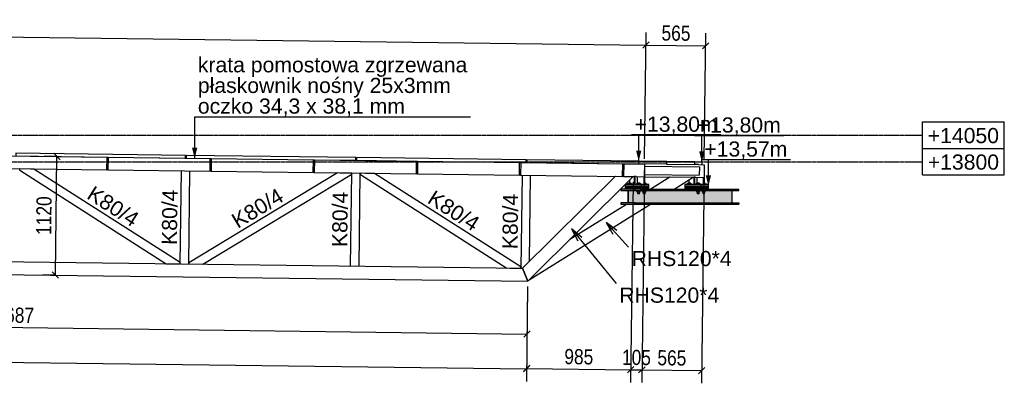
# Model space of a CAD drawing. Header units: millimetres. Extents: x -32861 to 254386, y 0 to 15445.
# Tile 8 of 67: x -17053 to -7747, y 7782 to 11216. Entities that reach past the tile are written whole.
import ezdxf

# ---------------------------------------------------------------- set-up
doc = ezdxf.new("R2010")
doc.units = ezdxf.units.MM
doc.linetypes.add('DXK_LINE_DOT3', pattern=[5.9187, 2.979, -0.9799, 0.9799, -0.9799])
doc.styles.add('Arial', font='ARIAL.TTF', dxfattribs={"height": 0.2})
doc.styles.add('Arial Narrow', font='ARIALN.TTF', dxfattribs={"height": 0.2})

# ---------------------------------------------------------------- blocks, each defined once
blk = doc.blocks.new('Part-93589 - 93498')
at = {"color": 7}
for p, q in [((-11148.1, 9833.5), (-10628.5, 9826.9)), ((-10628.5, 9826.9), (-10629.5, 9746.9)), ((-11149.1, 9753.5), (-10629.5, 9746.9))]:
    blk.add_line(p, q, dxfattribs=at)
blk = doc.blocks.new('Part-94948 - 93498')
at = {"color": 7}
for p, q in [((-12259.6, 9892.7), (-12259.9, 9867.7)), ((-12259.9, 9867.7), (-11352.8, 9856.1)), ((-10937.9, 9875.9), (-12259.6, 9892.7)), ((-11202.4, 9854.2), (-11202.1, 9879.2)), ((-10937.9, 9875.9), (-10938.2, 9850.9)), ((-11342.8, 9856), (-11202.4, 9854.2)), ((-10938.2, 9850.9), (-11147.9, 9853.5))]:
    blk.add_line(p, q, dxfattribs=at)
blk = doc.blocks.new('Part-94431 - 93498')
at = {"color": 7}
for p, q in [((-11106.3, 9644.8), (-11329.7, 9644.8)), ((-11329.7, 9644.8), (-11329.7, 9629.8)), ((-11329.7, 9629.8), (-11106.3, 9629.8)), ((-11175, 9629.8), (-11175, 9644.8)), ((-11106.3, 9629.8), (-11106.3, 9644.8))]:
    blk.add_line(p, q, dxfattribs=at)
blk = doc.blocks.new('Part-93552 - 93498')
blk.add_hatch(color=96).paths.add_polyline_path([(-10255.8, 9475), (-10255.8, 9487), (-10320.1, 9487), (-10320.1, 9603), (-10255.8, 9603), (-10255.8, 9615), (-10543.2, 9615), (-10543.2, 9614.8), (-10621.6, 9614.8), (-10621.6, 9615), (-11106.3, 9615), (-11106.3, 9614.8), (-11184.7, 9614.8), (-11184.7, 9615), (-11369.7, 9615), (-11369.7, 9603), (-11305.4, 9603), (-11305.4, 9487), (-11369.7, 9487), (-11369.7, 9475)])
at = {"color": 96}
for p, q in [((-11184.7, 9615), (-11369.7, 9615)), ((-11369.7, 9615), (-11369.7, 9603)), ((-11369.7, 9603), (-11305.4, 9603)), ((-11305.4, 9603), (-11305.4, 9487)), ((-11298.6, 9487), (-11298.6, 9603)), ((-11298.6, 9603), (-11234.3, 9603)), ((-11234.3, 9603), (-11234.3, 9615)), ((-11234.3, 9603), (-10255.8, 9603)), ((-11106.3, 9615), (-10621.6, 9615)), ((-10543.2, 9615), (-10255.8, 9615)), ((-10320.1, 9487), (-10320.1, 9603)), ((-10255.8, 9603), (-10255.8, 9615)), ((-11305.4, 9487), (-11369.7, 9487)), ((-11369.7, 9487), (-11369.7, 9475)), ((-11369.7, 9475), (-11234.3, 9475)), ((-11234.3, 9487), (-11298.6, 9487)), ((-11234.3, 9475), (-11234.3, 9487)), ((-11234.3, 9487), (-10255.8, 9487)), ((-11234.3, 9475), (-10255.8, 9475)), ((-10255.8, 9487), (-10255.8, 9475))]:
    blk.add_line(p, q, dxfattribs=at)
blk = doc.blocks.new('Part-94464 - 93498')
at = {"color": 7}
for p, q in [((-11106.3, 9629.8), (-11329.7, 9629.8)), ((-11329.7, 9629.8), (-11329.7, 9624.8)), ((-11329.7, 9624.8), (-11106.3, 9624.8)), ((-11175, 9624.8), (-11175, 9629.8)), ((-11106.3, 9624.8), (-11106.3, 9629.8))]:
    blk.add_line(p, q, dxfattribs=at)
blk = doc.blocks.new('Part-93683 - 93498')
at = {"color": 7}
for p, q in [((-23419.9, 9009.5), (-21974.4, 8991.1)), ((-21904.4, 8990.2), (-20364.5, 8970.6)), ((-20294.5, 8969.7), (-12300.4, 8868.1)), ((-23419.9, 8889.5), (-12251.7, 8747.5)), ((-12300.4, 8868.1), (-12251.7, 8747.5))]:
    blk.add_line(p, q, dxfattribs=at)
blk = doc.blocks.new('Part-93686 - 93498')
at = {"color": 7}
for p, q in [((-12304, 9748.2), (-12315.2, 8869.3)), ((-12234.3, 8933.4), (-12224, 9747.2)), ((-12315.2, 8869.3), (-12300.8, 8869.1)), ((-12300.8, 8869.1), (-12236.9, 8932.3)), ((-12236.9, 8932.3), (-12236.2, 8931.6))]:
    blk.add_line(p, q, dxfattribs=at)
blk = doc.blocks.new('Part-93689 - 93498')
at = {"color": 7}
for p, q in [((-13925, 8888.8), (-13913.9, 9768.7)), ((-13845.1, 8887.7), (-13833.9, 9767.7))]:
    blk.add_line(p, q, dxfattribs=at)
blk = doc.blocks.new('Part-93692 - 93498')
at = {"color": 7}
for p, q in [((-15534.9, 8909.2), (-15523.7, 9789.2)), ((-15454.9, 8908.2), (-15443.7, 9788.1))]:
    blk.add_line(p, q, dxfattribs=at)
blk = doc.blocks.new('Part-94768 - 93498')
at = {"color": 7}
for p, q in [((-10543.2, 9619.8), (-10766.7, 9619.8)), ((-10766.7, 9619.8), (-10766.7, 9615)), ((-10621.6, 9614.8), (-10543.2, 9614.8)), ((-10611.9, 9614.8), (-10611.9, 9619.8)), ((-10543.2, 9614.8), (-10543.2, 9619.8))]:
    blk.add_line(p, q, dxfattribs=at)
blk = doc.blocks.new('GridLine-95858 - 93498')
at = {"color": 6}
for p, q in [((-8520, 10250), (-7746.9, 10250)), ((-8520, 10000), (-8520, 10250)), ((-7746.9, 10000), (-7746.9, 10250)), ((-8520, 10000), (-7746.9, 10000))]:
    blk.add_line(p, q, dxfattribs=at)
at = {"color": 6, "linetype": 'DXK_LINE_DOT3'}
blk.add_line((-32088, 10125), (-8520, 10125), dxfattribs=at)
at = {"color": 7, "style": 'Arial'}
blk.add_text('+14050', height=143.26, dxfattribs=at).set_placement((-8470, 10050))
blk = doc.blocks.new('GridLine-95861 - 93498')
at = {"color": 6}
for p, q in [((-8519.6, 10000), (-7746.5, 10000)), ((-8519.6, 9750), (-8519.6, 10000)), ((-7746.5, 9750), (-7746.5, 10000)), ((-8519.6, 9750), (-7746.5, 9750))]:
    blk.add_line(p, q, dxfattribs=at)
at = {"color": 6, "linetype": 'DXK_LINE_DOT3'}
blk.add_line((-32088, 9875), (-8519.6, 9875), dxfattribs=at)
at = {"color": 7, "style": 'Arial'}
blk.add_text('+13800', height=143.26, dxfattribs=at).set_placement((-8469.6, 9800))
blk = doc.blocks.new('Part-93793 - 93498')
at = {"color": 7}
for p, q in [((-12300.4, 8868.1), (-11422.4, 9737)), ((-12251.7, 8747.5), (-11254, 9734.9)), ((-11422.4, 9737), (-11354.4, 9736.1)), ((-11344.4, 9736), (-11254, 9734.9)), ((-12251.7, 8747.5), (-12300.4, 8868.1))]:
    blk.add_line(p, q, dxfattribs=at)
blk = doc.blocks.new('Part-95169 - 93498')
at = {"color": 7}
for p, q in [((-13304, 9760.9), (-13302.5, 9880.9)), ((-13302.5, 9880.9), (-13292.5, 9880.8)), ((-13292.5, 9880.8), (-13294, 9760.8)), ((-13294, 9760.8), (-13304, 9760.9))]:
    blk.add_line(p, q, dxfattribs=at)
blk = doc.blocks.new('Part-94777 - 93498')
at = {"color": 7}
for p, q in [((-10543.2, 9644.8), (-10766.7, 9644.8)), ((-10766.7, 9644.8), (-10766.7, 9629.8)), ((-10766.7, 9629.8), (-10543.2, 9629.8)), ((-10611.9, 9629.8), (-10611.9, 9644.8)), ((-10543.2, 9629.8), (-10543.2, 9644.8))]:
    blk.add_line(p, q, dxfattribs=at)
blk = doc.blocks.new('Part-94036 - 93498')
at = {"color": 7}
for p, q in [((-11287.2, 9659.8), (-11287.2, 9702)), ((-11151.8, 9659.8), (-11151.8, 9733.6)), ((-11149.4, 9733.5), (-11148.8, 9733.5)), ((-11148.8, 9659.8), (-11148.8, 9733.5))]:
    blk.add_line(p, q, dxfattribs=at)
blk = doc.blocks.new('Part-93909 - 93498')
at = {"color": 7}
for p, q in [((-23868, 10015.3), (-23274.1, 10007.7)), ((-23264.1, 10007.6), (-22307.5, 9995.4)), ((-22297.5, 9995.3), (-22026.7, 9991.8)), ((-19401.9, 9958.5), (-19152, 9955.3)), ((-23869.6, 9895.3), (-23611.9, 9892)), ((-23598.9, 9891.8), (-23464.9, 9890.1)), ((-23451.9, 9890), (-23275.6, 9887.7)), ((-23265.6, 9887.6), (-22309, 9875.4)), ((-22299, 9875.3), (-22028.2, 9871.9)), ((-19142, 9955.2), (-18177.1, 9942.9)), ((-18167.1, 9942.8), (-17202.2, 9930.5)), ((-17192.2, 9930.4), (-16227.2, 9918.1)), ((-16217.2, 9918), (-15252.3, 9905.7)), ((-15242.3, 9905.6), (-14277.4, 9893.3)), ((-14267.4, 9893.2), (-13302.5, 9880.9)), ((-13292.5, 9880.8), (-12327.6, 9868.5)), ((-12317.6, 9868.4), (-11352.8, 9856.1)), ((-19403.4, 9838.5), (-19153.5, 9835.3)), ((-19143.5, 9835.2), (-18178.6, 9822.9)), ((-18168.6, 9822.8), (-17203.7, 9810.5)), ((-17193.7, 9810.4), (-16228.8, 9798.1)), ((-16218.8, 9798), (-15253.9, 9785.7)), ((-15243.9, 9785.6), (-14278.9, 9773.3)), ((-14268.9, 9773.2), (-13304, 9760.9)), ((-11342.8, 9856), (-11147.9, 9853.5)), ((-11147.9, 9853.5), (-11149.4, 9733.5)), ((-13294, 9760.8), (-12329.1, 9748.5)), ((-12319.1, 9748.4), (-11354.4, 9736.1)), ((-11344.4, 9736), (-11245.7, 9734.8)), ((-11227.5, 9734.5), (-11149.4, 9733.5))]:
    blk.add_line(p, q, dxfattribs=at)
blk = doc.blocks.new('Part-93923 - 93498')
at = {"color": 7}
for p, q in [((-12305.2, 8868.2), (-12305.2, 8869.2)), ((-12301.2, 8869.1), (-12301.2, 8868.7)), ((-12301.2, 8868.7), (-12301.2, 8868.1)), ((-12269.3, 8900.3), (-12267.8, 8900.3)), ((-12263.8, 8905.7), (-12262.4, 8905.7)), ((-12244.5, 8923.4), (-12244.5, 8924.8))]:
    blk.add_line(p, q, dxfattribs=at)
blk = doc.blocks.new('Part-94947 - 93498')
at = {"color": 7}
for p, q in [((-12260, 9867.7), (-12259.6, 9892.7)), ((-10672.5, 9872.5), (-10937.9, 9875.9)), ((-10936.9, 9850.8), (-10936.6, 9875.8)), ((-10672.8, 9847.5), (-10672.5, 9872.5)), ((-10938.2, 9850.9), (-10672.8, 9847.5))]:
    blk.add_line(p, q, dxfattribs=at)
blk = doc.blocks.new('Part-93962 - 93498')
at = {"color": 7}
for p, q in [((-11106.3, 9659.8), (-11329.7, 9659.8)), ((-11329.7, 9659.8), (-11329.7, 9644.8)), ((-11329.7, 9644.8), (-11106.3, 9644.8)), ((-11175, 9644.8), (-11175, 9659.8)), ((-11106.3, 9644.8), (-11106.3, 9659.8))]:
    blk.add_line(p, q, dxfattribs=at)
blk = doc.blocks.new('Part-94227 - 93498')
at = {"color": 7}
for p, q in [((-13833, 9755.1), (-13832.9, 9766.7)), ((-13833, 9755.1), (-12447.6, 8870)), ((-13699.9, 9765), (-13832.9, 9766.7)), ((-12316, 8880.9), (-13699.9, 9765)), ((-12416.2, 8869.6), (-12416.2, 8870.6)), ((-12416.2, 8870.6), (-12316.2, 8869.3)), ((-12316.2, 8869.3), (-12316, 8880.9))]:
    blk.add_line(p, q, dxfattribs=at)
blk = doc.blocks.new('Part-94033 - 93498')
at = {"color": 7}
for p, q in [((-11227.5, 9734.5), (-11245.7, 9734.8)), ((-11245.7, 9734.8), (-11245.7, 9659.8)), ((-11234.1, 9659.8), (-11234.1, 9734.6)), ((-11213.7, 9659.8), (-11213.7, 9734.4))]:
    blk.add_line(p, q, dxfattribs=at)
blk = doc.blocks.new('Part-94878 - 93498')
at = {"color": 7}
for p, q in [((-15479.4, 9933.6), (-15479.7, 9908.6)), ((-15479.7, 9908.6), (-15252.3, 9905.7)), ((-13874.5, 9913.2), (-15479.4, 9933.6)), ((-15242.3, 9905.6), (-14277.4, 9893.3)), ((-14267.4, 9893.2), (-13874.8, 9888.2)), ((-13874.8, 9888.2), (-13874.5, 9913.2))]:
    blk.add_line(p, q, dxfattribs=at)
blk = doc.blocks.new('Part-95161 - 93498')
at = {"color": 7}
for p, q in [((-15253.9, 9785.7), (-15252.3, 9905.7)), ((-15252.3, 9905.7), (-15242.3, 9905.6)), ((-15242.3, 9905.6), (-15243.9, 9785.6)), ((-15243.9, 9785.6), (-15253.9, 9785.7))]:
    blk.add_line(p, q, dxfattribs=at)
blk = doc.blocks.new('Part-94770 - 93498')
at = {"color": 7}
for p, q in [((-10543.2, 9624.8), (-10766.7, 9624.8)), ((-10766.7, 9624.8), (-10766.7, 9619.8)), ((-10766.7, 9619.8), (-10543.2, 9619.8)), ((-10611.9, 9619.8), (-10611.9, 9624.8)), ((-10543.2, 9619.8), (-10543.2, 9624.8))]:
    blk.add_line(p, q, dxfattribs=at)
blk = doc.blocks.new('Part-94207 - 93498')
at = {"color": 7}
for p, q in [((-17052.8, 9796), (-17052.6, 9807.6)), ((-17052.8, 9796), (-15668.9, 8911.9)), ((-16919.6, 9805.9), (-17052.6, 9807.6)), ((-15535.8, 8921.8), (-16919.6, 9805.9)), ((-15668.9, 8911.9), (-15535.9, 8910.2)), ((-15535.9, 8910.2), (-15535.8, 8921.8))]:
    blk.add_line(p, q, dxfattribs=at)
blk = doc.blocks.new('Part-94230 - 93498')
at = {"color": 7}
for p, q in [((-14047.9, 9769.4), (-15453.8, 8920.7)), ((-15320.9, 8907.5), (-13915, 9756.1)), ((-13914.9, 9767.7), (-14047.9, 9769.4)), ((-13915, 9756.1), (-13914.9, 9767.7)), ((-15453.8, 8920.7), (-15453.9, 8909.2)), ((-15453.9, 8909.2), (-15320.9, 8907.5))]:
    blk.add_line(p, q, dxfattribs=at)
blk = doc.blocks.new('Part-94936 - 93498')
at = {"color": 7}
for p, q in [((-10605.4, 9871.6), (-10672.5, 9872.5)), ((-10671.7, 9847.5), (-10671.4, 9872.5)), ((-10605.4, 9871.6), (-10605.7, 9846.6)), ((-10637.4, 9847), (-10672.8, 9847.5))]:
    blk.add_line(p, q, dxfattribs=at)
blk = doc.blocks.new('Part-94429 - 93498')
at = {"color": 7}
for p, q in [((-11106.3, 9624.8), (-11329.7, 9624.8)), ((-11329.7, 9624.8), (-11329.7, 9619.8)), ((-11329.7, 9619.8), (-11106.3, 9619.8)), ((-11175, 9619.8), (-11175, 9624.8)), ((-11106.3, 9619.8), (-11106.3, 9624.8))]:
    blk.add_line(p, q, dxfattribs=at)
blk = doc.blocks.new('Part-94430 - 93498')
at = {"color": 7}
for p, q in [((-11106.3, 9619.8), (-11329.7, 9619.8)), ((-11329.7, 9619.8), (-11329.7, 9615)), ((-11184.7, 9614.8), (-11106.3, 9614.8)), ((-11175, 9614.8), (-11175, 9619.8)), ((-11106.3, 9614.8), (-11106.3, 9619.8))]:
    blk.add_line(p, q, dxfattribs=at)
blk = doc.blocks.new('Part-94530 - 93498')
at = {"color": 7}
for p, q in [((-11094.3, 9615), (-10909, 9730.5)), ((-10909, 9730.5), (-10686.6, 9727.7)), ((-10867.4, 9615), (-10686.6, 9727.7)), ((-12238.6, 8760.4), (-11092, 9475)), ((-11852.8, 9142.3), (-11318.9, 9475))]:
    blk.add_line(p, q, dxfattribs=at)
blk = doc.blocks.new('Part-94612 - 93498')
at = {"color": 7}
for p, q in [((-10543.2, 9659.8), (-10766.7, 9659.8)), ((-10766.7, 9659.8), (-10766.7, 9644.8)), ((-10766.7, 9644.8), (-10543.2, 9644.8)), ((-10611.9, 9644.8), (-10611.9, 9659.8)), ((-10543.2, 9644.8), (-10543.2, 9659.8))]:
    blk.add_line(p, q, dxfattribs=at)
blk = doc.blocks.new('Part-94656 - 93498')
at = {"color": 7}
for p, q in [((-10664.5, 9727.4), (-10682.6, 9727.6)), ((-10682.6, 9727.6), (-10682.6, 9659.8)), ((-10671, 9659.8), (-10671, 9727.5)), ((-10650.7, 9659.8), (-10650.7, 9727.2))]:
    blk.add_line(p, q, dxfattribs=at)
blk = doc.blocks.new('Part-94659 - 93498')
at = {"color": 7}
for p, q in [((-10724.2, 9659.8), (-10724.2, 9704.2)), ((-10588.8, 9659.8), (-10588.8, 9726.4)), ((-10585.7, 9659.8), (-10585.7, 9726.4))]:
    blk.add_line(p, q, dxfattribs=at)
blk = doc.blocks.new('Part-95157 - 93498')
at = {"color": 7}
for p, q in [((-16228.8, 9798.1), (-16227.2, 9918.1)), ((-16227.2, 9918.1), (-16217.2, 9918)), ((-16217.2, 9918), (-16218.8, 9798)), ((-16218.8, 9798), (-16228.8, 9798.1))]:
    blk.add_line(p, q, dxfattribs=at)
blk = doc.blocks.new('Part-94769 - 93498')
at = {"color": 7}
for p, q in [((-10543.2, 9629.8), (-10766.7, 9629.8)), ((-10766.7, 9629.8), (-10766.7, 9624.8)), ((-10766.7, 9624.8), (-10543.2, 9624.8)), ((-10611.9, 9624.8), (-10611.9, 9629.8)), ((-10543.2, 9624.8), (-10543.2, 9629.8))]:
    blk.add_line(p, q, dxfattribs=at)
blk = doc.blocks.new('Part-95173 - 93498')
at = {"color": 7}
for p, q in [((-12329.1, 9748.5), (-12327.6, 9868.5)), ((-12327.6, 9868.5), (-12317.6, 9868.4)), ((-12317.6, 9868.4), (-12319.1, 9748.4)), ((-12319.1, 9748.4), (-12329.1, 9748.5))]:
    blk.add_line(p, q, dxfattribs=at)
blk = doc.blocks.new('Part-94914 - 93498')
at = {"color": 7}
for p, q in [((-13869.5, 9913.1), (-13869.8, 9888.1)), ((-13869.8, 9888.1), (-13302.5, 9880.9)), ((-12264.6, 9892.7), (-13869.5, 9913.1)), ((-13292.5, 9880.8), (-12327.6, 9868.5)), ((-12317.6, 9868.4), (-12265, 9867.7)), ((-12265, 9867.7), (-12264.6, 9892.7))]:
    blk.add_line(p, q, dxfattribs=at)
blk = doc.blocks.new('Part-94935 - 93498')
at = {"color": 7}
for p, q in [((-17089.3, 9954.1), (-17089.6, 9929.1)), ((-17089.6, 9929.1), (-16227.2, 9918.1)), ((-15484.4, 9933.7), (-17089.3, 9954.1)), ((-16217.2, 9918), (-15484.7, 9908.7)), ((-15484.7, 9908.7), (-15484.4, 9933.7))]:
    blk.add_line(p, q, dxfattribs=at)
blk = doc.blocks.new('Part-95018 - 93498')
at = {"color": 7}
for p, q in [((-11354.4, 9736.1), (-11352.8, 9856.1)), ((-11352.8, 9856.1), (-11342.8, 9856)), ((-11342.8, 9856), (-11344.4, 9736)), ((-11344.4, 9736), (-11354.4, 9736.1))]:
    blk.add_line(p, q, dxfattribs=at)
blk = doc.blocks.new('Part-95165 - 93498')
at = {"color": 7}
for p, q in [((-14278.9, 9773.3), (-14277.4, 9893.3)), ((-14277.4, 9893.3), (-14267.4, 9893.2)), ((-14267.4, 9893.2), (-14268.9, 9773.2)), ((-14268.9, 9773.2), (-14278.9, 9773.3))]:
    blk.add_line(p, q, dxfattribs=at)
blk = doc.blocks.new('Part-95188 - 93498')
at = {"color": 7}
for p, q in [((-10637.4, 9847), (-10583.1, 9846.3)), ((-10583.1, 9846.3), (-10584.6, 9726.4)), ((-11148.8, 9733.5), (-10682.6, 9727.6)), ((-10664.5, 9727.4), (-10584.6, 9726.4))]:
    blk.add_line(p, q, dxfattribs=at)
blk = doc.blocks.new('Bolt-95316 - 93498')
at = {"color": 7}
for p, q in [((-11262.1, 9662.8), (-11310.5, 9662.8)), ((-11310.5, 9659.8), (-11310.5, 9662.8)), ((-11299.7, 9662.8), (-11299.7, 9672.8)), ((-11272.9, 9672.8), (-11299.7, 9672.8)), ((-11296.2, 9662.8), (-11296.2, 9672.8)), ((-11294, 9659.8), (-11294, 9662.8)), ((-11289.8, 9662.8), (-11289.8, 9672.8)), ((-11282.8, 9662.8), (-11282.8, 9672.8)), ((-11278.6, 9659.8), (-11278.6, 9662.8)), ((-11276.5, 9662.8), (-11276.5, 9672.8)), ((-11272.9, 9662.8), (-11272.9, 9672.8)), ((-11262.1, 9659.8), (-11262.1, 9662.8)), ((-11179, 9662.8), (-11227.3, 9662.8)), ((-11227.3, 9659.8), (-11227.3, 9662.8)), ((-11217.6, 9600), (-11217.6, 9603)), ((-11188.6, 9600), (-11217.6, 9600)), ((-11216.5, 9662.8), (-11216.5, 9672.8)), ((-11189.8, 9672.8), (-11216.5, 9672.8)), ((-11216.5, 9587), (-11216.5, 9600)), ((-11189.8, 9587), (-11216.5, 9587)), ((-11213, 9662.8), (-11213, 9672.8)), ((-11213, 9587), (-11213, 9600)), ((-11210.9, 9659.8), (-11210.9, 9662.8)), ((-11210.9, 9572.8), (-11210.9, 9603)), ((-11206.7, 9662.8), (-11206.7, 9672.8)), ((-11206.7, 9587), (-11206.7, 9600)), ((-11199.6, 9662.8), (-11199.6, 9672.8)), ((-11199.6, 9587), (-11199.6, 9600)), ((-11195.4, 9659.8), (-11195.4, 9662.8)), ((-11195.4, 9572.8), (-11195.4, 9603)), ((-11193.3, 9662.8), (-11193.3, 9672.8)), ((-11193.3, 9587), (-11193.3, 9600)), ((-11189.8, 9662.8), (-11189.8, 9672.8)), ((-11189.8, 9587), (-11189.8, 9600)), ((-11188.6, 9600), (-11188.6, 9603)), ((-11179, 9659.8), (-11179, 9662.8)), ((-11164.2, 9600), (-11164.2, 9603)), ((-11135.2, 9600), (-11164.2, 9600)), ((-11163.1, 9587), (-11163.1, 9600)), ((-11136.3, 9587), (-11163.1, 9587)), ((-11159.6, 9587), (-11159.6, 9600)), ((-11157.4, 9572.8), (-11157.4, 9603)), ((-11153.2, 9587), (-11153.2, 9600)), ((-11136.3, 9672.8), (-11148.8, 9672.8)), ((-11125.5, 9662.8), (-11148.8, 9662.8)), ((-11146.2, 9662.8), (-11146.2, 9672.8)), ((-11146.2, 9587), (-11146.2, 9600)), ((-11142, 9659.8), (-11142, 9662.8)), ((-11142, 9572.8), (-11142, 9603)), ((-11139.9, 9662.8), (-11139.9, 9672.8)), ((-11139.9, 9587), (-11139.9, 9600)), ((-11136.3, 9662.8), (-11136.3, 9672.8)), ((-11136.3, 9587), (-11136.3, 9600)), ((-11135.2, 9600), (-11135.2, 9603)), ((-11125.5, 9659.8), (-11125.5, 9662.8)), ((-11195.4, 9572.8), (-11210.9, 9572.8)), ((-11142, 9572.8), (-11157.4, 9572.8))]:
    blk.add_line(p, q, dxfattribs=at)
blk = doc.blocks.new('Bolt-95317 - 93498')
at = {"color": 7}
for p, q in [((-10699.1, 9662.8), (-10747.4, 9662.8)), ((-10747.4, 9659.8), (-10747.4, 9662.8)), ((-10736.6, 9662.8), (-10736.6, 9672.8)), ((-10709.9, 9672.8), (-10736.6, 9672.8)), ((-10733.1, 9662.8), (-10733.1, 9672.8)), ((-10731, 9659.8), (-10731, 9662.8)), ((-10726.8, 9662.8), (-10726.8, 9672.8)), ((-10719.7, 9662.8), (-10719.7, 9672.8)), ((-10715.5, 9659.8), (-10715.5, 9662.8)), ((-10713.4, 9662.8), (-10713.4, 9672.8)), ((-10709.9, 9662.8), (-10709.9, 9672.8)), ((-10699.1, 9659.8), (-10699.1, 9662.8)), ((-10615.9, 9662.8), (-10664.3, 9662.8)), ((-10664.3, 9659.8), (-10664.3, 9662.8)), ((-10654.6, 9600), (-10654.6, 9603)), ((-10625.6, 9600), (-10654.6, 9600)), ((-10653.4, 9662.8), (-10653.4, 9672.8)), ((-10626.7, 9672.8), (-10653.4, 9672.8)), ((-10653.4, 9587), (-10653.4, 9600)), ((-10626.7, 9587), (-10653.4, 9587)), ((-10649.9, 9662.8), (-10649.9, 9672.8)), ((-10649.9, 9587), (-10649.9, 9600)), ((-10647.8, 9659.8), (-10647.8, 9662.8)), ((-10647.8, 9572.8), (-10647.8, 9603)), ((-10643.6, 9662.8), (-10643.6, 9672.8)), ((-10643.6, 9587), (-10643.6, 9600)), ((-10636.6, 9662.8), (-10636.6, 9672.8)), ((-10636.6, 9587), (-10636.6, 9600)), ((-10632.3, 9659.8), (-10632.3, 9662.8)), ((-10632.3, 9572.8), (-10632.3, 9603)), ((-10630.2, 9662.8), (-10630.2, 9672.8)), ((-10630.2, 9587), (-10630.2, 9600)), ((-10626.7, 9662.8), (-10626.7, 9672.8)), ((-10626.7, 9587), (-10626.7, 9600)), ((-10625.6, 9600), (-10625.6, 9603)), ((-10615.9, 9659.8), (-10615.9, 9662.8)), ((-10601.2, 9600), (-10601.2, 9603)), ((-10572.1, 9600), (-10601.2, 9600)), ((-10600, 9587), (-10600, 9600)), ((-10573.3, 9587), (-10600, 9587)), ((-10596.5, 9587), (-10596.5, 9600)), ((-10594.4, 9572.8), (-10594.4, 9603)), ((-10590.2, 9587), (-10590.2, 9600)), ((-10573.3, 9672.8), (-10585.7, 9672.8)), ((-10562.5, 9662.8), (-10585.7, 9662.8)), ((-10583.1, 9662.8), (-10583.1, 9672.8)), ((-10583.1, 9587), (-10583.1, 9600)), ((-10578.9, 9659.8), (-10578.9, 9662.8)), ((-10578.9, 9572.8), (-10578.9, 9603)), ((-10576.8, 9662.8), (-10576.8, 9672.8)), ((-10576.8, 9587), (-10576.8, 9600)), ((-10573.3, 9662.8), (-10573.3, 9672.8)), ((-10573.3, 9587), (-10573.3, 9600)), ((-10572.1, 9600), (-10572.1, 9603)), ((-10562.5, 9659.8), (-10562.5, 9662.8)), ((-10632.3, 9572.8), (-10647.8, 9572.8)), ((-10578.9, 9572.8), (-10594.4, 9572.8))]:
    blk.add_line(p, q, dxfattribs=at)
blk = doc.blocks.new('StraightDimension-95579 - 93498')
at = {"color": 174}
for p, q in [((-21938.6, 8820.6), (-21945.8, 8250.6)), ((-12252.3, 8697.5), (-12259.5, 8127.5)), ((-21913.9, 8400.2), (-21974.7, 8341)), ((-21944.3, 8370.6), (-12258, 8247.5)), ((-12288.4, 8217.8), (-12227.6, 8277.1))]:
    blk.add_line(p, q, dxfattribs=at)
at = {"color": 30, "style": 'Arial Narrow'}
blk.add_text('9687', height=143.16, rotation=359.27234, dxfattribs=at).set_placement((-17282.9, 8356.4))
blk = doc.blocks.new('StraightDimension-95376 - 93498')
at = {"color": 174}
for p, q in [((-11148.5, 9803.5), (-11174.1, 7789.6)), ((-10583.7, 9796.3), (-10609.3, 7782.4)), ((-11142.2, 7939.2), (-11203, 7880)), ((-10638.2, 7872.8), (-10577.4, 7932)), ((-11172.6, 7909.6), (-10607.8, 7902.4))]:
    blk.add_line(p, q, dxfattribs=at)
at = {"color": 30, "style": 'Arial Narrow'}
blk.add_text('565', height=143.16, rotation=359.27234, dxfattribs=at).set_placement((-11026.4, 7952.7))
blk = doc.blocks.new('StraightDimension-95327 - 93498')
at = {"color": 174}
for p, q in [((-29979.5, 11215.8), (-11133.6, 10976.2)), ((-11147.2, 9903.5), (-11132.1, 11096.2)), ((-11164, 10946.6), (-11103.2, 11005.8))]:
    blk.add_line(p, q, dxfattribs=at)
blk = doc.blocks.new('StraightDimension-95326 - 93498')
at = {"color": 174}
for p, q in [((-11147.2, 9903.5), (-11132.1, 11096.2)), ((-10582.4, 9896.3), (-10567.3, 11089)), ((-11103.2, 11005.8), (-11164, 10946.6)), ((-10599.2, 10939.4), (-10538.4, 10998.6)), ((-11133.6, 10976.2), (-10568.8, 10969))]:
    blk.add_line(p, q, dxfattribs=at)
at = {"color": 30, "style": 'Arial Narrow'}
blk.add_text('565', height=143.16, rotation=359.27234, dxfattribs=at).set_placement((-10987.4, 11019.3))
blk = doc.blocks.new('StraightDimension-95351 - 93498')
at = {"color": 174}
for p, q in [((-16701.4, 9924.1), (-16821.2, 9925.7)), ((-16671.6, 9893.8), (-16730.8, 9954.5)), ((-16715.4, 8804.2), (-16701.2, 9924.1)), ((-16715.6, 8804.2), (-16835.4, 8805.7)), ((-16745, 8834.6), (-16685.8, 8773.8))]:
    blk.add_line(p, q, dxfattribs=at)
at = {"color": 30, "style": 'Arial Narrow'}
blk.add_text('1120', height=143.16, rotation=89.27255, dxfattribs=at).set_placement((-16755.6, 9182.4))
blk = doc.blocks.new('StraightDimension-95377 - 93498')
at = {"color": 174}
for p, q in [((-11148.5, 9803.5), (-11174.1, 7789.6)), ((-11254.7, 9684.9), (-11278.7, 7790.9)), ((-11246.8, 7940.5), (-11307.6, 7881.3)), ((-11277.2, 7910.9), (-11172.6, 7909.6)), ((-11203, 7879.9), (-11142.2, 7939.2))]:
    blk.add_line(p, q, dxfattribs=at)
at = {"color": 30, "style": 'Arial Narrow'}
blk.add_text('105', height=143.16, rotation=359.27234, dxfattribs=at).set_placement((-11361.1, 7957))
blk = doc.blocks.new('StraightDimension-95378 - 93498')
at = {"color": 174}
for p, q in [((-11254.7, 9684.9), (-11278.7, 7790.6)), ((-12252.3, 8697.5), (-12263.7, 7803.1)), ((-12231.8, 7952.7), (-12292.5, 7893.5)), ((-12262.1, 7923.1), (-11277.2, 7910.6)), ((-11307.6, 7881), (-11246.8, 7940.2))]:
    blk.add_line(p, q, dxfattribs=at)
at = {"color": 30, "style": 'Arial Narrow'}
blk.add_text('985', height=143.16, rotation=359.27234, dxfattribs=at).set_placement((-11905.9, 7963.6))
blk = doc.blocks.new('StraightDimension-95379 - 93498')
at = {"color": 174}
for p, q in [((-23451.5, 8899.5), (-23463.7, 7942)), ((-12252.3, 8697.5), (-12263.7, 7799.6)), ((-23431.8, 8091.6), (-23492.5, 8032.3)), ((-23462.1, 8061.9), (-12262.2, 7919.5)), ((-12292.6, 7889.9), (-12231.8, 7949.2))]:
    blk.add_line(p, q, dxfattribs=at)
at = {"color": 30, "style": 'Arial Narrow'}
blk.add_text('11201', height=143.16, rotation=359.27234, dxfattribs=at).set_placement((-18089.5, 8038.6))
blk = doc.blocks.new('Mark-93690 - 93498')
at = {"color": 30, "style": 'Arial'}
blk.add_text('K80/4', height=143.26, rotation=89.27255, dxfattribs=at).set_placement((-15567.6, 9088.3))
blk = doc.blocks.new('Mark-93687 - 93498')
at = {"color": 30, "style": 'Arial'}
blk.add_text('K80/4', height=143.26, rotation=89.27255, dxfattribs=at).set_placement((-13957.8, 9067.8))
blk = doc.blocks.new('Mark-93684 - 93498')
at = {"color": 30, "style": 'Arial'}
blk.add_text('K80/4', height=143.26, rotation=89.27255, dxfattribs=at).set_placement((-12347.9, 9047.8))
blk = doc.blocks.new('Mark-93789 - 93498')
at = {"color": 136}
for p, q in [((-11838.6, 9240.7), (-11416.1, 8723.3)), ((-11838.6, 9240.7), (-11778.9, 9128.1)), ((-11740.2, 9159.7), (-11838.6, 9240.7))]:
    blk.add_line(p, q, dxfattribs=at)
at = {"color": 30, "style": 'Arial'}
blk.add_text('RHS120*4', height=143.26, dxfattribs=at).set_placement((-11386.1, 8543.3))
blk = doc.blocks.new('Unknown-95821 - 93498')
blk.add_hatch(color=6).paths.add_polyline_path([(-10518.2, 9744.8), (-10543.2, 9644.8), (-10568.2, 9744.8)])
at = {"color": 6}
for p, q in [((-10543.2, 9893.3), (-10611.7, 9893.3)), ((-9767.7, 9893.3), (-10611.7, 9893.3)), ((-10543.2, 9644.8), (-10543.2, 9893.3))]:
    blk.add_line(p, q, dxfattribs=at)
at = {"color": 6, "style": 'Arial'}
blk.add_text('+13,57m', height=143.26, dxfattribs=at).set_placement((-10581.7, 9923.3))
blk = doc.blocks.new('Mark-94526 - 93498')
at = {"color": 136}
for p, q in [((-11510.9, 9301.4), (-11299.5, 9068.7)), ((-11510.9, 9301.4), (-11445.4, 9192.1)), ((-11408.4, 9225.7), (-11510.9, 9301.4))]:
    blk.add_line(p, q, dxfattribs=at)
at = {"color": 30, "style": 'Arial'}
blk.add_text('RHS120*4', height=143.26, dxfattribs=at).set_placement((-11269.5, 8888.7))
blk = doc.blocks.new('Mark-94205 - 93498')
at = {"color": 30, "style": 'Arial'}
blk.add_text('K80/4', height=143.26, rotation=327.42735, dxfattribs=at).set_placement((-16429.1, 9534.1))
blk = doc.blocks.new('Mark-94225 - 93498')
at = {"color": 30, "style": 'Arial'}
blk.add_text('K80/4', height=143.26, rotation=327.42735, dxfattribs=at).set_placement((-13209.4, 9493.1))
blk = doc.blocks.new('Mark-94228 - 93498')
at = {"color": 30, "style": 'Arial'}
blk.add_text('K80/4', height=143.26, rotation=31.11734, dxfattribs=at).set_placement((-14992.7, 9239.9))
blk = doc.blocks.new('Unknown-95823 - 93498')
blk.add_hatch(color=6).paths.add_polyline_path([(-10580.4, 9971.6), (-10605.4, 9871.6), (-10630.4, 9971.6)])
at = {"color": 6}
for p, q in [((-10605.4, 10120.2), (-10673.9, 10120.2)), ((-9829.8, 10120.2), (-10673.9, 10120.2)), ((-10605.4, 9871.6), (-10605.4, 10120.2))]:
    blk.add_line(p, q, dxfattribs=at)
at = {"color": 6, "style": 'Arial'}
blk.add_text('+13,80m', height=143.26, dxfattribs=at).set_placement((-10643.9, 10150.2))
blk = doc.blocks.new('Unknown-95825 - 93498')
blk.add_hatch(color=6).paths.add_polyline_path([(-11177.1, 9979.2), (-11202.1, 9879.2), (-11227.1, 9979.2)])
at = {"color": 6}
for p, q in [((-11202.1, 10127.8), (-11270.6, 10127.8)), ((-10426.5, 10127.8), (-11270.6, 10127.8)), ((-11202.1, 9879.2), (-11202.1, 10127.8))]:
    blk.add_line(p, q, dxfattribs=at)
at = {"color": 6, "style": 'Arial'}
blk.add_text('+13,80m', height=143.26, dxfattribs=at).set_placement((-11240.6, 10157.8))
blk = doc.blocks.new('Text-95841 - 93498')
blk.add_hatch(color=136).paths.add_polyline_path([(-15374.3, 10007.6), (-15399.3, 9907.6), (-15424.3, 10007.6)])
at = {"color": 136}
for p, q in [((-15399.3, 9907.6), (-15399.3, 10298.8)), ((-15399.3, 10298.8), (-12793.1, 10298.8))]:
    blk.add_line(p, q, dxfattribs=at)
at = {"color": 30, "style": 'Arial'}
for s, p in [('krata pomostowa zgrzewana', (-15369.3, 10718.8)), ('płaskownik nośny 25x3mm', (-15369.3, 10523.8)), ('oczko 34,3 x 38,1 mm', (-15369.3, 10328.8))]:
    blk.add_text(s, height=143.262, dxfattribs=at).set_placement(p)

msp = doc.modelspace()

# ---------------------------------------------------------------- block references
for name in ['StraightDimension-95327 - 93498', 'StraightDimension-95326 - 93498', 'Text-95841 - 93498', 'Unknown-95825 - 93498', 'GridLine-95858 - 93498', 'Unknown-95823 - 93498', 'Unknown-95821 - 93498', 'GridLine-95861 - 93498', 'Part-93909 - 93498', 'Part-94935 - 93498', 'StraightDimension-95351 - 93498', 'Part-95157 - 93498', 'Part-94878 - 93498', 'Part-95161 - 93498', 'Part-95165 - 93498', 'Part-94914 - 93498', 'Part-95169 - 93498', 'Part-95173 - 93498', 'Part-94947 - 93498', 'Part-94948 - 93498', 'Part-94936 - 93498', 'Part-94207 - 93498', 'Part-93692 - 93498', 'StraightDimension-95377 - 93498', 'Part-95018 - 93498', 'StraightDimension-95376 - 93498', 'Part-93589 - 93498', 'Part-95188 - 93498', 'Part-94230 - 93498', 'Part-93689 - 93498', 'Part-94227 - 93498', 'Part-93686 - 93498', 'Part-93793 - 93498', 'StraightDimension-95378 - 93498', 'Part-94530 - 93498', 'Part-94036 - 93498', 'Part-94033 - 93498', 'Part-94659 - 93498', 'Part-94656 - 93498', 'Mark-94205 - 93498', 'Mark-93690 - 93498', 'Mark-94228 - 93498', 'Mark-93687 - 93498', 'Mark-94225 - 93498', 'Part-93552 - 93498', 'Part-93962 - 93498', 'Part-94431 - 93498', 'Part-94464 - 93498', 'Part-94429 - 93498', 'Part-94430 - 93498', 'Bolt-95316 - 93498', 'Part-94612 - 93498', 'Part-94777 - 93498', 'Part-94769 - 93498', 'Part-94770 - 93498', 'Part-94768 - 93498', 'Bolt-95317 - 93498', 'Mark-93684 - 93498', 'Mark-93789 - 93498', 'Mark-94526 - 93498', 'Part-93683 - 93498', 'StraightDimension-95379 - 93498', 'Part-93923 - 93498', 'StraightDimension-95579 - 93498']:
    msp.add_blockref(name, (0, 0))

doc.saveas('drawing.dxf')
